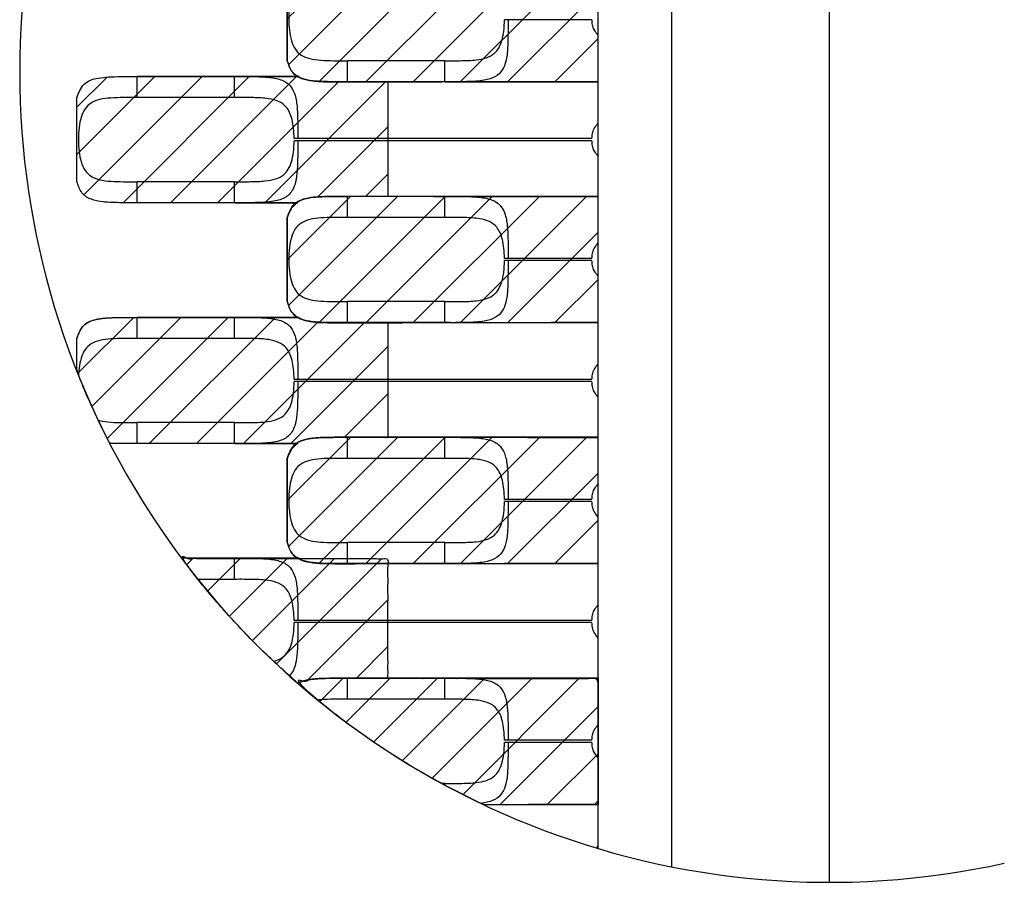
# Model space of a CAD drawing. Header units: inches. Extents: x 0 to 814, y 0 to 621.
# Tile 21 of 30: x 479.9 to 489.26, y 347.59 to 355.79. Entities that reach past the tile are written whole.
import ezdxf

# ---------------------------------------------------------------- set-up
doc = ezdxf.new("R2010")
doc.units = ezdxf.units.IN
doc.header["$LTSCALE"] = 10
doc.header["$MEASUREMENT"] = 0

msp = doc.modelspace()

# ---------------------------------------------------------------- hatches: boundary and pattern name
h = msp.add_hatch()
h.set_pattern_fill('ANSI31', color=256, scale=0.1)
h.set_pattern_definition([(45, (-4201.502, -83.18162), (-0.224506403, 0.224506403), [])])
edge = h.paths.add_edge_path()
edge.add_spline(control_points=[(485.3974, 355.2007), (484.603, 355.1989), (483.8087, 355.197), (483.0144, 355.1951), (482.9497, 355.195), (482.8334, 355.1947), (482.6845, 355.2007), (482.5666, 355.2252), (482.4792, 355.2824), (482.4539, 355.3588), (482.4414, 355.3968), (482.4414, 355.6623), (482.4414, 355.9279), (482.4414, 356.1935), (482.4587, 356.2409), (482.4934, 356.3359), (482.6144, 356.3791), (482.7421, 356.3926), (482.867, 356.3953), (482.962, 356.3952), (483.0144, 356.3951), (483.8087, 356.3942), (484.603, 356.3932), (485.3974, 356.3922), (485.3974, 355.9951), (485.3974, 355.5979), (485.3974, 355.2007)], knot_values=[0, 0, 0, 0, 2.858203, 2.858203, 2.858203, 3.090782, 3.276805, 3.452741, 3.65678, 3.858203, 3.858203, 3.858203, 4.858203, 4.858203, 4.858203, 5.115969, 5.375783, 5.515214, 5.669474, 5.858203, 5.858203, 5.858203, 8.723757, 8.723757, 8.723757, 9.723757, 9.723757, 9.723757, 9.723757], weights=[1, 1, 1, 1, 1, 1, 1, 1, 1, 1, 1, 1, 1, 1, 1, 1, 1, 1, 1, 1, 1, 1, 1, 1, 1, 1, 1], degree=3, periodic=0)
h = msp.add_hatch()
h.set_pattern_fill('ANSI31', color=256, scale=0.1)
h.set_pattern_definition([(45, (-4203.09018, -81.8147), (-0.224506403, 0.224506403), [])])
edge = h.paths.add_edge_path()
edge.add_spline(control_points=[(481.9415, 355.2463), (481.6324, 355.2463), (481.3234, 355.2463), (481.0144, 355.2463), (480.9625, 355.2463), (480.8682, 355.2465), (480.744, 355.2439), (480.6162, 355.2307), (480.494, 355.188), (480.4589, 355.0924), (480.4414, 355.0447), (480.4414, 354.7791), (480.4414, 354.5135), (480.4414, 354.2479), (480.4541, 354.2095), (480.4796, 354.1326), (480.568, 354.0759), (480.6861, 354.0518), (480.8343, 354.0459), (480.9501, 354.0461), (481.0144, 354.0463), (481.3234, 354.0463), (481.6324, 354.0463), (481.9415, 354.0463), (482.1364, 354.0463), (482.3308, 354.0463), (482.5252, 354.0463), (482.5565, 354.0696), (482.624, 354.0915), (482.7421, 354.104), (482.867, 354.1067), (482.962, 354.1065), (483.0144, 354.1065), (483.142, 354.1065), (483.2697, 354.1065), (483.3974, 354.1065), (483.3974, 354.4698), (483.3974, 354.8331), (483.3974, 355.1965), (483.2697, 355.1965), (483.142, 355.1965), (483.0144, 355.1965), (482.9497, 355.1963), (482.8334, 355.1961), (482.6845, 355.2021), (482.5947, 355.2207), (482.5528, 355.24), (482.5419, 355.2463), (482.3419, 355.2463), (482.1419, 355.2463), (481.9415, 355.2463)], knot_values=[0, 0, 0, 0, 1, 1, 1, 1.187151, 1.340279, 1.478952, 1.73977, 2, 2, 2, 3, 3, 3, 3.203781, 3.408644, 3.583517, 3.768731, 4, 4, 4, 5, 5, 5, 6, 6, 6, 6.218008, 6.357439, 6.511699, 6.700428, 6.700428, 6.700428, 7.700428, 7.700428, 7.700428, 8.700428, 8.700428, 8.700428, 9.700428, 9.700428, 9.700428, 9.933007, 10.11903, 10.294966, 10.363994, 10.363994, 10.363994, 11.363994, 11.363994, 11.363994, 11.363994], weights=[1, 1, 1, 1, 1, 1, 1, 1, 1, 1, 1, 1, 1, 1, 1, 1, 1, 1, 1, 1, 1, 1, 1, 1, 1, 1, 1, 1, 1, 1, 1, 1, 1, 1, 1, 1, 1, 1, 1, 1, 1, 1, 1, 1, 1, 1, 1, 1, 1, 1, 1], degree=3, periodic=0)
h = msp.add_hatch()
h.set_pattern_fill('ANSI31', color=256, scale=0.1)
h.set_pattern_definition([(45, (-4201.502, -85.47162), (-0.224506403, 0.224506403), [])])
edge = h.paths.add_edge_path()
edge.add_spline(control_points=[(485.3974, 352.9107), (484.603, 352.9089), (483.8087, 352.907), (483.0144, 352.9051), (482.9497, 352.905), (482.8334, 352.9047), (482.6845, 352.9107), (482.5666, 352.9352), (482.4792, 352.9924), (482.4539, 353.0688), (482.4414, 353.1068), (482.4414, 353.3723), (482.4414, 353.6379), (482.4414, 353.9035), (482.4587, 353.9509), (482.4934, 354.0459), (482.6144, 354.0891), (482.7421, 354.1026), (482.867, 354.1053), (482.962, 354.1052), (483.0144, 354.1051), (483.8087, 354.1042), (484.603, 354.1032), (485.3974, 354.1022), (485.3974, 353.7051), (485.3974, 353.3079), (485.3974, 352.9107)], knot_values=[0, 0, 0, 0, 2.858203, 2.858203, 2.858203, 3.090782, 3.276805, 3.452741, 3.65678, 3.858203, 3.858203, 3.858203, 4.858203, 4.858203, 4.858203, 5.115969, 5.375783, 5.515214, 5.669474, 5.858203, 5.858203, 5.858203, 8.723757, 8.723757, 8.723757, 9.723757, 9.723757, 9.723757, 9.723757], weights=[1, 1, 1, 1, 1, 1, 1, 1, 1, 1, 1, 1, 1, 1, 1, 1, 1, 1, 1, 1, 1, 1, 1, 1, 1, 1, 1], degree=3, periodic=0)
h = msp.add_hatch()
h.set_pattern_fill('ANSI31', color=256, scale=0.1)
h.set_pattern_definition([(45, (-4228.3291, -70.5268), (-0.224506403, 0.224506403), [])])
edge = h.paths.add_edge_path()
edge.add_spline(control_points=[(480.7524, 351.7597), (480.7759, 351.7584), (480.8595, 351.7559), (480.9501, 351.7561), (481.0144, 351.7563), (481.3234, 351.7563), (481.6324, 351.7563), (481.9415, 351.7563), (482.1364, 351.7563), (482.3308, 351.7563), (482.5252, 351.7563), (482.5565, 351.7796), (482.624, 351.8015), (482.7421, 351.814), (482.867, 351.8167), (482.962, 351.8165), (483.0144, 351.8165), (483.142, 351.8165), (483.2697, 351.8165), (483.3974, 351.8165), (483.3974, 352.1798), (483.3974, 352.5431), (483.3974, 352.9065), (483.2697, 352.9065), (483.142, 352.9065), (483.0144, 352.9065), (482.9497, 352.9063), (482.8334, 352.9061), (482.6845, 352.9121), (482.5947, 352.9307), (482.5528, 352.95), (482.5419, 352.9563), (482.3419, 352.9563), (482.1419, 352.9563), (481.9415, 352.9563), (481.6324, 352.9563), (481.3234, 352.9563), (481.0144, 352.9563), (480.9625, 352.9563), (480.8682, 352.9565), (480.744, 352.9539), (480.6162, 352.9407), (480.494, 352.898), (480.4589, 352.8024), (480.4414, 352.7547), (480.4414, 352.6509), (480.4414, 352.5472), (480.4414, 352.4434), (480.5339, 352.2105), (480.6377, 351.9824), (480.7524, 351.7597)], knot_values=[0, 0, 0, 0, 0.094653, 0.325922, 0.325922, 0.325922, 1.325922, 1.325922, 1.325922, 2.325922, 2.325922, 2.325922, 2.54393, 2.68336, 2.837621, 3.026349, 3.026349, 3.026349, 4.026349, 4.026349, 4.026349, 5.026349, 5.026349, 5.026349, 6.026349, 6.026349, 6.026349, 6.258929, 6.444952, 6.620888, 6.689916, 6.689916, 6.689916, 7.689916, 7.689916, 7.689916, 8.689916, 8.689916, 8.689916, 8.877067, 9.030194, 9.168868, 9.429686, 9.689916, 9.689916, 9.689916, 10.080535, 10.080535, 10.080535, 10.17813, 10.17813, 10.17813, 10.17813], weights=[1, 1, 1, 1, 1, 1, 1, 1, 1, 1, 1, 1, 1, 1, 1, 1, 1, 1, 1, 1, 1, 1, 1, 1, 1, 1, 1, 1, 1, 1, 1, 1, 1, 1, 1, 1, 1, 1, 1, 1, 1, 1, 1, 1, 1, 1, 1, 1, 0.999206, 0.999206, 1], degree=3, periodic=0)
h = msp.add_hatch()
h.set_pattern_fill('ANSI31', color=256, scale=0.1)
h.set_pattern_definition([(45, (-4201.502, -87.76162), (-0.224506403, 0.224506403), [])])
edge = h.paths.add_edge_path()
edge.add_spline(control_points=[(485.3974, 350.6207), (484.603, 350.6189), (483.8087, 350.617), (483.0144, 350.6151), (482.9497, 350.615), (482.8334, 350.6147), (482.6845, 350.6207), (482.5666, 350.6452), (482.4792, 350.7024), (482.4539, 350.7788), (482.4414, 350.8168), (482.4414, 351.0823), (482.4414, 351.3479), (482.4414, 351.6135), (482.4587, 351.6609), (482.4934, 351.7559), (482.6144, 351.7991), (482.7421, 351.8126), (482.867, 351.8153), (482.962, 351.8152), (483.0144, 351.8151), (483.8087, 351.8142), (484.603, 351.8132), (485.3974, 351.8122), (485.3974, 351.4151), (485.3974, 351.0179), (485.3974, 350.6207)], knot_values=[0, 0, 0, 0, 2.858203, 2.858203, 2.858203, 3.090782, 3.276805, 3.452741, 3.65678, 3.858203, 3.858203, 3.858203, 4.858203, 4.858203, 4.858203, 5.115969, 5.375783, 5.515214, 5.669474, 5.858203, 5.858203, 5.858203, 8.723757, 8.723757, 8.723757, 9.723757, 9.723757, 9.723757, 9.723757], weights=[1, 1, 1, 1, 1, 1, 1, 1, 1, 1, 1, 1, 1, 1, 1, 1, 1, 1, 1, 1, 1, 1, 1, 1, 1, 1, 1], degree=3, periodic=0)
h = msp.add_hatch()
h.set_pattern_fill('ANSI31', color=256, scale=0.1)
h.set_pattern_definition([(45, (-4102.37908, -354.6854), (-0.224506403, 0.224506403), [])])
edge = h.paths.add_edge_path()
edge.add_spline(control_points=[(482.5426, 349.4777), (482.571, 349.4938), (482.6324, 349.512), (482.7411, 349.5234), (482.866, 349.5261), (482.9611, 349.526), (483.0134, 349.5259), (483.1411, 349.5258), (483.2688, 349.5256), (483.3964, 349.5255), (483.3964, 349.9046), (483.3964, 350.2837), (483.3964, 350.6628), (482.7436, 350.6636), (482.0907, 350.6644), (481.4378, 350.6652), (481.7636, 350.2312), (482.1332, 349.8339), (482.5426, 349.4777)], knot_values=[0, 0, 0, 0, 0.177617, 0.317048, 0.471308, 0.660037, 0.660037, 0.660037, 1.120598, 1.120598, 1.120598, 2.075169, 2.075169, 2.075169, 4.43038, 4.43038, 4.43038, 4.641419, 4.641419, 4.641419, 4.641419], weights=[1, 1, 1, 1, 1, 1, 1, 1, 1, 1, 1, 1, 1, 1, 1, 1, 0.996292, 0.996292, 1], degree=3, periodic=0)
h = msp.add_hatch()
h.set_pattern_fill('ANSI31', color=256, scale=0.1)
h.set_pattern_definition([(45, (-4128.37007, -361.24153), (-0.224506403, 0.224506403), [])])
edge = h.paths.add_edge_path()
edge.add_spline(control_points=[(484.3033, 348.3265), (483.6672, 348.6279), (483.0781, 349.0132), (482.5471, 349.4752), (482.5755, 349.4913), (482.6369, 349.5095), (482.7456, 349.521), (482.8705, 349.5236), (482.9656, 349.5235), (483.0179, 349.5235), (483.8122, 349.5225), (484.6066, 349.5215), (485.4009, 349.5206), (485.4009, 349.1234), (485.4009, 348.7262), (485.4009, 348.3291), (485.035, 348.3282), (484.6691, 348.3273), (484.3033, 348.3265)], knot_values=[0, 0, 0, 0, 0.273382, 0.273382, 0.273382, 0.451, 0.59043, 0.744691, 0.933419, 0.933419, 0.933419, 3.798973, 3.798973, 3.798973, 4.798973, 4.798973, 4.798973, 6.115493, 6.115493, 6.115493, 6.115493], weights=[1, 0.993782, 0.993782, 1, 1, 1, 1, 1, 1, 1, 1, 1, 1, 1, 1, 1, 1, 1, 1], degree=3, periodic=0)

# ---------------------------------------------------------------- linework, layer by layer
for p, q in [((487.5974, 347.5863), (487.5974, 362.9863)), ((486.0974, 347.7338), (486.0974, 362.8388)), ((485.3974, 347.9073), (485.3974, 362.6653)), ((482.4414, 355.3981), (482.4414, 356.1948)), ((484.5414, 355.7865), (484.507, 355.7865)), ((485.3382, 355.7865), (484.5414, 355.7865)), ((483.9415, 355.3965), (483.0144, 355.3965)), ((483.0144, 355.1965), (483.0144, 355.3965)), ((483.9415, 355.1965), (483.9415, 355.3965)), ((481.9415, 355.2463), (481.0144, 355.2463)), ((481.0144, 355.0463), (481.0144, 355.2463)), ((481.9415, 355.0463), (481.9415, 355.2463)), ((482.554, 355.2463), (481.942, 355.2463)), ((483.9415, 355.1965), (483.0144, 355.1965)), ((483.942, 355.1965), (485.3974, 355.1965)), ((480.4414, 354.2479), (480.4414, 355.0447)), ((481.9415, 355.0463), (481.0144, 355.0463)), ((482.5414, 354.6563), (482.507, 354.6563)), ((482.5414, 354.6363), (482.507, 354.6363)), ((485.3382, 354.6563), (482.5414, 354.6563)), ((485.3382, 354.6363), (482.5414, 354.6363)), ((481.9415, 354.2463), (481.0144, 354.2463)), ((481.0144, 354.0463), (481.0144, 354.2463)), ((481.9415, 354.0463), (481.9415, 354.2463)), ((483.9415, 354.1065), (483.0144, 354.1065)), ((483.0144, 353.9065), (483.0144, 354.1065)), ((483.9415, 353.9065), (483.9415, 354.1065)), ((485.3974, 354.1065), (483.942, 354.1065)), ((481.9415, 354.0463), (481.0144, 354.0463)), ((481.942, 354.0463), (482.5414, 354.0463)), ((482.4414, 353.1081), (482.4414, 353.9048)), ((483.9415, 353.9065), (483.0144, 353.9065)), ((484.5414, 353.5165), (484.507, 353.5165)), ((484.5414, 353.4965), (484.507, 353.4965)), ((485.3382, 353.5165), (484.5414, 353.5165)), ((485.3382, 353.4965), (484.5414, 353.4965)), ((483.9415, 353.1065), (483.0144, 353.1065)), ((483.0144, 352.9065), (483.0144, 353.1065)), ((483.9415, 352.9065), (483.9415, 353.1065)), ((481.9415, 352.9563), (481.0144, 352.9563)), ((481.0144, 352.7563), (481.0144, 352.9563)), ((481.9415, 352.7563), (481.9415, 352.9563)), ((482.554, 352.9563), (481.942, 352.9563)), ((483.9415, 352.9065), (483.0144, 352.9065)), ((483.942, 352.9065), (485.3974, 352.9065)), ((480.4414, 352.4434), (480.4414, 352.7547)), ((481.9415, 352.7563), (481.0144, 352.7563)), ((482.5414, 352.3663), (482.507, 352.3663)), ((482.5414, 352.3463), (482.507, 352.3463)), ((485.3382, 352.3663), (482.5414, 352.3663)), ((485.3382, 352.3463), (482.5414, 352.3463)), ((481.9415, 351.9563), (481.0144, 351.9563)), ((481.0144, 351.7563), (481.0144, 351.9563)), ((481.9415, 351.7563), (481.9415, 351.9563)), ((481.9415, 351.7563), (481.0144, 351.7563)), ((481.942, 351.7563), (482.5414, 351.7563)), ((483.9415, 351.8165), (483.0144, 351.8165)), ((483.0144, 351.6165), (483.0144, 351.8165)), ((483.9415, 351.6165), (483.9415, 351.8165)), ((485.3974, 351.8165), (483.942, 351.8165)), ((482.4414, 350.8181), (482.4414, 351.6148)), ((483.9415, 351.6165), (483.0144, 351.6165)), ((484.5414, 351.2265), (484.507, 351.2265)), ((484.5414, 351.2065), (484.507, 351.2065)), ((485.3382, 351.2265), (484.5414, 351.2265)), ((485.3382, 351.2065), (484.5414, 351.2065)), ((483.9415, 350.8165), (483.0144, 350.8165)), ((483.0144, 350.6165), (483.0144, 350.8165)), ((483.9415, 350.6165), (483.9415, 350.8165)), ((481.9415, 350.6663), (481.4374, 350.6663)), ((481.9415, 350.4663), (481.9415, 350.6663)), ((482.554, 350.6663), (481.942, 350.6663)), ((483.9415, 350.6165), (483.0144, 350.6165)), ((483.942, 350.6165), (485.3974, 350.6165)), ((481.9415, 350.4663), (481.5926, 350.4663)), ((482.5414, 350.0763), (482.507, 350.0763)), ((485.3382, 350.0763), (482.5414, 350.0763)), ((482.5414, 350.0563), (482.507, 350.0563)), ((485.3382, 350.0563), (482.5414, 350.0563)), ((483.9415, 349.5265), (483.0144, 349.5265)), ((483.0144, 349.3265), (483.0144, 349.5265)), ((483.9415, 349.3265), (483.9415, 349.5265)), ((485.3974, 349.5265), (483.942, 349.5265)), ((485.3974, 349.5265), (485.3974, 348.3265)), ((483.9415, 349.3265), (483.0144, 349.3265)), ((484.5414, 348.9365), (484.507, 348.9365)), ((484.5414, 348.9165), (484.507, 348.9165)), ((485.3382, 348.9365), (484.5414, 348.9365)), ((485.3382, 348.9165), (484.5414, 348.9165)), ((483.9415, 348.5265), (483.9102, 348.5265)), ((483.9415, 348.5095), (483.9415, 348.5265)), ((484.3033, 348.3265), (485.3974, 348.3265))]:
    msp.add_line(p, q)
msp.add_arc((487.5974, 355.2863), 7.7, 77.52991, 282.47009)
for points, knots in [([(485.3974, 355.2007), (484.603, 355.1989), (483.8087, 355.197), (483.0144, 355.1951), (482.9497, 355.195), (482.8334, 355.1947), (482.6845, 355.2007), (482.5666, 355.2252), (482.4792, 355.2824), (482.4539, 355.3588), (482.4414, 355.3968), (482.4414, 355.6623), (482.4414, 355.9279), (482.4414, 356.1935), (482.4587, 356.2409), (482.4934, 356.3359), (482.6144, 356.3791), (482.7421, 356.3926), (482.867, 356.3953), (482.962, 356.3952), (483.0144, 356.3951), (483.8087, 356.3942), (484.603, 356.3932), (485.3974, 356.3922), (485.3974, 355.9951), (485.3974, 355.5979), (485.3974, 355.2007)], [0, 0, 0, 0, 2.858203, 2.858203, 2.858203, 3.090782, 3.276805, 3.452741, 3.65678, 3.858203, 3.858203, 3.858203, 4.858203, 4.858203, 4.858203, 5.115969, 5.375783, 5.515214, 5.669474, 5.858203, 5.858203, 5.858203, 8.723757, 8.723757, 8.723757, 9.723757, 9.723757, 9.723757, 9.723757]), ([(483.0144, 356.1965), (482.9703, 356.1965), (482.8825, 356.1967), (482.7607, 356.194), (482.6546, 356.1805), (482.5726, 356.1481), (482.5139, 356.0908), (482.4785, 356.0108), (482.4599, 355.9099), (482.4544, 355.7986), (482.4597, 355.6854), (482.478, 355.5832), (482.5142, 355.5019), (482.5727, 355.4448), (482.6547, 355.4124), (482.7607, 355.399), (482.8825, 355.3963), (482.9703, 355.3964), (483.0144, 355.3965)], [0, 0, 0, 0, 0.069884, 0.139278, 0.204182, 0.266903, 0.323436, 0.382756, 0.438353, 0.499435, 0.558884, 0.617439, 0.676848, 0.733171, 0.79585, 0.860774, 0.930129, 1, 1, 1, 1]), ([(484.5414, 355.7865), (484.5412, 355.7288), (484.541, 355.6354), (484.5384, 355.5016), (484.5251, 355.3941), (484.4895, 355.3003), (484.4228, 355.2386), (484.3089, 355.2042), (484.1459, 355.1958), (484.0111, 355.1963), (483.9415, 355.1965)], [0, 0, 0, 0, 0.136607, 0.221058, 0.342614, 0.445467, 0.564391, 0.681615, 0.83542, 1, 1, 1, 1]), ([(483.9415, 355.3965), (483.9955, 355.3964), (484.0987, 355.3961), (484.2326, 355.4007), (484.3378, 355.4203), (484.409, 355.4587), (484.4558, 355.5155), (484.485, 355.5863), (484.5032, 355.6786), (484.5057, 355.7494), (484.507, 355.7865)], [0, 0, 0, 0, 0.171823, 0.327781, 0.457005, 0.583196, 0.675747, 0.774585, 0.88206, 1, 1, 1, 1]), ([(485.3974, 355.6387), (485.3836, 355.6556), (485.3595, 355.685), (485.343, 355.7378), (485.3398, 355.7703), (485.3382, 355.7865)], [0, 0, 0, 0, 0.403951, 0.703261, 1, 1, 1, 1]), ([(483.0144, 355.1965), (482.9497, 355.1963), (482.8334, 355.1961), (482.6845, 355.2021), (482.5666, 355.2266), (482.4792, 355.2837), (482.4539, 355.3601), (482.4414, 355.3981)], [0, 0, 0, 0, 0.232579, 0.418603, 0.594539, 0.798578, 1, 1, 1, 1]), ([(481.9415, 355.2463), (481.6324, 355.2463), (481.3234, 355.2463), (481.0144, 355.2463), (480.9625, 355.2463), (480.8682, 355.2465), (480.744, 355.2439), (480.6162, 355.2307), (480.494, 355.188), (480.4589, 355.0924), (480.4414, 355.0447), (480.4414, 354.7791), (480.4414, 354.5135), (480.4414, 354.2479), (480.4541, 354.2095), (480.4796, 354.1326), (480.568, 354.0759), (480.6861, 354.0518), (480.8343, 354.0459), (480.9501, 354.0461), (481.0144, 354.0463), (481.3234, 354.0463), (481.6324, 354.0463), (481.9415, 354.0463), (482.1364, 354.0463), (482.3308, 354.0463), (482.5252, 354.0463), (482.5565, 354.0696), (482.624, 354.0915), (482.7421, 354.104), (482.867, 354.1067), (482.962, 354.1065), (483.0144, 354.1065), (483.142, 354.1065), (483.2697, 354.1065), (483.3974, 354.1065), (483.3974, 354.4698), (483.3974, 354.8331), (483.3974, 355.1965), (483.2697, 355.1965), (483.142, 355.1965), (483.0144, 355.1965), (482.9497, 355.1963), (482.8334, 355.1961), (482.6845, 355.2021), (482.5947, 355.2207), (482.5528, 355.24), (482.5419, 355.2463), (482.3419, 355.2463), (482.1419, 355.2463), (481.9415, 355.2463)], [0, 0, 0, 0, 1, 1, 1, 1.187151, 1.340279, 1.478952, 1.73977, 2, 2, 2, 3, 3, 3, 3.203781, 3.408644, 3.583517, 3.768731, 4, 4, 4, 5, 5, 5, 6, 6, 6, 6.218008, 6.357439, 6.511699, 6.700428, 6.700428, 6.700428, 7.700428, 7.700428, 7.700428, 8.700428, 8.700428, 8.700428, 9.700428, 9.700428, 9.700428, 9.933007, 10.11903, 10.294966, 10.363994, 10.363994, 10.363994, 11.363994, 11.363994, 11.363994, 11.363994]), ([(480.4414, 355.0447), (480.4589, 355.0924), (480.494, 355.188), (480.6162, 355.2307), (480.744, 355.2439), (480.8682, 355.2465), (480.9625, 355.2463), (481.0144, 355.2463)], [0, 0, 0, 0, 0.2602295, 0.521048, 0.6597214, 0.8128492, 1, 1, 1, 1]), ([(481.9415, 355.2463), (481.9995, 355.2464), (482.1166, 355.2466), (482.2732, 355.2419), (482.399, 355.2164), (482.4783, 355.1592), (482.5211, 355.0672), (482.5386, 354.9489), (482.5415, 354.8065), (482.5414, 354.706), (482.5414, 354.6563)], [0, 0, 0, 0, 0.137181, 0.277132, 0.404306, 0.532009, 0.638008, 0.761924, 0.882123, 1, 1, 1, 1]), ([(481.0144, 355.0463), (480.971, 355.0463), (480.8845, 355.0464), (480.7639, 355.0439), (480.6582, 355.0311), (480.5753, 354.9996), (480.5153, 354.943), (480.479, 354.8626), (480.46, 354.7608), (480.4544, 354.6475), (480.4597, 354.5343), (480.4784, 354.4318), (480.5147, 354.3503), (480.575, 354.2931), (480.6583, 354.2615), (480.7639, 354.2487), (480.8845, 354.2461), (480.971, 354.2462), (481.0144, 354.2463)], [0, 0, 0, 0, 0.0688343, 0.1372177, 0.201832, 0.2642939, 0.3215539, 0.3815998, 0.4376829, 0.4994388, 0.5609803, 0.6167581, 0.6777868, 0.7357899, 0.7982102, 0.8628364, 0.9311796, 1, 1, 1, 1]), ([(482.507, 354.6563), (482.5059, 354.6895), (482.5039, 354.7532), (482.4893, 354.8381), (482.4662, 354.906), (482.4272, 354.9673), (482.3625, 355.0137), (482.2568, 355.0402), (482.1148, 355.0468), (482.0016, 355.0465), (481.9415, 355.0463)], [0, 0, 0, 0, 0.105793, 0.20297, 0.292762, 0.376736, 0.507207, 0.640536, 0.80918, 1, 1, 1, 1]), ([(485.3382, 354.6563), (485.3398, 354.6724), (485.343, 354.7049), (485.3595, 354.7577), (485.3836, 354.7872), (485.3974, 354.8041)], [0, 0, 0, 0, 0.296634, 0.596083, 1, 1, 1, 1]), ([(482.5414, 354.6363), (482.5413, 354.5837), (482.5411, 354.4986), (482.5392, 354.3736), (482.5295, 354.2703), (482.5005, 354.1675), (482.4355, 354.0925), (482.3106, 354.0535), (482.141, 354.0458), (482.0077, 354.0461), (481.9415, 354.0463)], [0, 0, 0, 0, 0.124607, 0.201662, 0.316166, 0.411842, 0.550342, 0.685063, 0.843269, 1, 1, 1, 1]), ([(481.9415, 354.2463), (481.9927, 354.2462), (482.0928, 354.246), (482.2255, 354.2499), (482.3331, 354.2684), (482.4066, 354.3063), (482.4545, 354.3633), (482.4845, 354.4344), (482.5031, 354.5274), (482.5057, 354.5989), (482.507, 354.6363)], [0, 0, 0, 0, 0.1628704, 0.3181477, 0.4504271, 0.5789195, 0.6725876, 0.7724584, 0.880964, 1, 1, 1, 1]), ([(485.3974, 354.4885), (485.3836, 354.5054), (485.3595, 354.5348), (485.343, 354.5876), (485.3398, 354.6201), (485.3382, 354.6363)], [0, 0, 0, 0, 0.403954, 0.703262, 1, 1, 1, 1]), ([(481.0144, 354.0463), (480.9501, 354.0461), (480.8343, 354.0459), (480.6861, 354.0518), (480.568, 354.0759), (480.4796, 354.1326), (480.4541, 354.2095), (480.4414, 354.2479)], [0, 0, 0, 0, 0.231269, 0.416483, 0.591356, 0.796219, 1, 1, 1, 1]), ([(485.3974, 352.9107), (484.603, 352.9089), (483.8087, 352.907), (483.0144, 352.9051), (482.9497, 352.905), (482.8334, 352.9047), (482.6845, 352.9107), (482.5666, 352.9352), (482.4792, 352.9924), (482.4539, 353.0688), (482.4414, 353.1068), (482.4414, 353.3723), (482.4414, 353.6379), (482.4414, 353.9035), (482.4587, 353.9509), (482.4934, 354.0459), (482.6144, 354.0891), (482.7421, 354.1026), (482.867, 354.1053), (482.962, 354.1052), (483.0144, 354.1051), (483.8087, 354.1042), (484.603, 354.1032), (485.3974, 354.1022), (485.3974, 353.7051), (485.3974, 353.3079), (485.3974, 352.9107)], [0, 0, 0, 0, 2.858203, 2.858203, 2.858203, 3.090782, 3.276805, 3.452741, 3.65678, 3.858203, 3.858203, 3.858203, 4.858203, 4.858203, 4.858203, 5.115969, 5.375783, 5.515214, 5.669474, 5.858203, 5.858203, 5.858203, 8.723757, 8.723757, 8.723757, 9.723757, 9.723757, 9.723757, 9.723757]), ([(482.4414, 353.9048), (482.4587, 353.9522), (482.4934, 354.0473), (482.6144, 354.0905), (482.7421, 354.104), (482.867, 354.1067), (482.962, 354.1065), (483.0144, 354.1065)], [0, 0, 0, 0, 0.257766, 0.51758, 0.657011, 0.811271, 1, 1, 1, 1]), ([(483.9415, 354.1065), (483.9988, 354.1066), (484.1148, 354.1068), (484.2703, 354.1023), (484.3958, 354.0777), (484.4761, 354.022), (484.5201, 353.9313), (484.5384, 353.8129), (484.5415, 353.6691), (484.5414, 353.567), (484.5414, 353.5165)], [0, 0, 0, 0, 0.135708, 0.274363, 0.400662, 0.527292, 0.633782, 0.757864, 0.88037, 1, 1, 1, 1]), ([(483.0144, 353.9065), (482.9703, 353.9065), (482.8825, 353.9067), (482.7607, 353.904), (482.6546, 353.8905), (482.5726, 353.8581), (482.5139, 353.8008), (482.4785, 353.7208), (482.4599, 353.6199), (482.4544, 353.5086), (482.4597, 353.3954), (482.478, 353.2932), (482.5142, 353.2119), (482.5727, 353.1548), (482.6547, 353.1224), (482.7607, 353.109), (482.8825, 353.1063), (482.9703, 353.1064), (483.0144, 353.1065)], [0, 0, 0, 0, 0.069884, 0.139278, 0.204182, 0.266903, 0.323436, 0.382756, 0.438353, 0.499435, 0.558884, 0.617439, 0.676848, 0.733171, 0.79585, 0.860774, 0.930129, 1, 1, 1, 1]), ([(484.507, 353.5165), (484.506, 353.5493), (484.5039, 353.6123), (484.4898, 353.6963), (484.4672, 353.7638), (484.4294, 353.825), (484.3667, 353.8718), (484.2637, 353.8995), (484.1208, 353.9071), (484.0046, 353.9067), (483.9415, 353.9065)], [0, 0, 0, 0, 0.104513, 0.200591, 0.289413, 0.372476, 0.500615, 0.631225, 0.799563, 1, 1, 1, 1]), ([(485.3382, 353.5165), (485.3398, 353.5326), (485.343, 353.5651), (485.3595, 353.6179), (485.3836, 353.6474), (485.3974, 353.6643)], [0, 0, 0, 0, 0.296634, 0.596083, 1, 1, 1, 1]), ([(484.5414, 353.4965), (484.5412, 353.4388), (484.541, 353.3454), (484.5384, 353.2116), (484.5251, 353.1041), (484.4895, 353.0103), (484.4228, 352.9486), (484.3089, 352.9142), (484.1459, 352.9058), (484.0111, 352.9063), (483.9415, 352.9065)], [0, 0, 0, 0, 0.136607, 0.221058, 0.342614, 0.445467, 0.564391, 0.681615, 0.83542, 1, 1, 1, 1]), ([(483.9415, 353.1065), (483.9955, 353.1064), (484.0987, 353.1061), (484.2326, 353.1107), (484.3378, 353.1303), (484.409, 353.1687), (484.4558, 353.2255), (484.485, 353.2963), (484.5032, 353.3886), (484.5057, 353.4594), (484.507, 353.4965)], [0, 0, 0, 0, 0.171823, 0.327781, 0.457005, 0.583196, 0.675747, 0.774585, 0.88206, 1, 1, 1, 1]), ([(485.3974, 353.3487), (485.3836, 353.3656), (485.3595, 353.395), (485.343, 353.4478), (485.3398, 353.4803), (485.3382, 353.4965)], [0, 0, 0, 0, 0.403951, 0.703261, 1, 1, 1, 1]), ([(483.0144, 352.9065), (482.9497, 352.9063), (482.8334, 352.9061), (482.6845, 352.9121), (482.5666, 352.9366), (482.4792, 352.9937), (482.4539, 353.0701), (482.4414, 353.1081)], [0, 0, 0, 0, 0.232579, 0.418603, 0.594539, 0.798578, 1, 1, 1, 1]), ([(480.4414, 352.7547), (480.4589, 352.8024), (480.494, 352.898), (480.6162, 352.9407), (480.744, 352.9539), (480.8682, 352.9565), (480.9625, 352.9563), (481.0144, 352.9563)], [0, 0, 0, 0, 0.26023, 0.521048, 0.659721, 0.812849, 1, 1, 1, 1]), ([(481.9415, 352.9563), (481.9995, 352.9564), (482.1166, 352.9566), (482.2732, 352.9519), (482.399, 352.9264), (482.4783, 352.8692), (482.5211, 352.7772), (482.5386, 352.6589), (482.5415, 352.5165), (482.5414, 352.416), (482.5414, 352.3663)], [0, 0, 0, 0, 0.137181, 0.277132, 0.404306, 0.532009, 0.638008, 0.761924, 0.882123, 1, 1, 1, 1]), ([(481.0144, 352.7563), (480.971, 352.7563), (480.8845, 352.7564), (480.7639, 352.7539), (480.6582, 352.7411), (480.5753, 352.7096), (480.5153, 352.653), (480.479, 352.5726), (480.4626, 352.4849), (480.4582, 352.4271), (480.4572, 352.4038)], [0, 0, 0, 0, 0.0688343, 0.1372177, 0.201832, 0.2642939, 0.3215539, 0.3815998, 0.4376829, 0.4748686, 0.4748686, 0.4748686, 0.4748686]), ([(482.507, 352.3663), (482.5059, 352.3995), (482.5039, 352.4632), (482.4893, 352.5481), (482.4662, 352.616), (482.4272, 352.6773), (482.3625, 352.7237), (482.2568, 352.7502), (482.1148, 352.7568), (482.0016, 352.7565), (481.9415, 352.7563)], [0, 0, 0, 0, 0.1057932, 0.2029696, 0.2927622, 0.3767356, 0.5072067, 0.6405357, 0.8091796, 1, 1, 1, 1]), ([(485.3382, 352.3663), (485.3398, 352.3824), (485.343, 352.4149), (485.3595, 352.4677), (485.3836, 352.4972), (485.3974, 352.5141)], [0, 0, 0, 0, 0.2966338, 0.5960829, 1, 1, 1, 1]), ([(482.5414, 352.3463), (482.5413, 352.2937), (482.5411, 352.2086), (482.5392, 352.0836), (482.5295, 351.9803), (482.5005, 351.8775), (482.4355, 351.8025), (482.3106, 351.7635), (482.141, 351.7558), (482.0077, 351.7561), (481.9415, 351.7563)], [0, 0, 0, 0, 0.124607, 0.201662, 0.316166, 0.411842, 0.550342, 0.685063, 0.843269, 1, 1, 1, 1]), ([(481.9415, 351.9563), (481.9927, 351.9562), (482.0928, 351.956), (482.2255, 351.9599), (482.3331, 351.9784), (482.4066, 352.0163), (482.4545, 352.0733), (482.4845, 352.1444), (482.5031, 352.2374), (482.5057, 352.3089), (482.507, 352.3463)], [0, 0, 0, 0, 0.16287, 0.318148, 0.450427, 0.578919, 0.672588, 0.772458, 0.880964, 1, 1, 1, 1]), ([(485.3974, 352.1985), (485.3836, 352.2154), (485.3595, 352.2448), (485.343, 352.2976), (485.3398, 352.3301), (485.3382, 352.3463)], [0, 0, 0, 0, 0.403954, 0.703262, 1, 1, 1, 1]), ([(480.6436, 351.9794), (480.649, 351.9779), (480.6859, 351.9681), (480.7639, 351.9587), (480.8845, 351.9561), (480.971, 351.9562), (481.0144, 351.9563)], [0.7869189, 0.7869189, 0.7869189, 0.7869189, 0.7982102, 0.8628364, 0.9311796, 1, 1, 1, 1]), ([(481.0144, 351.7563), (480.9501, 351.7561), (480.8595, 351.7559), (480.7759, 351.7584), (480.7524, 351.7597)], [0, 0, 0, 0, 0.2312686, 0.3259218, 0.3259218, 0.3259218, 0.3259218]), ([(485.3974, 350.6207), (484.603, 350.6189), (483.8087, 350.617), (483.0144, 350.6151), (482.9497, 350.615), (482.8334, 350.6147), (482.6845, 350.6207), (482.5666, 350.6452), (482.4792, 350.7024), (482.4539, 350.7788), (482.4414, 350.8168), (482.4414, 351.0823), (482.4414, 351.3479), (482.4414, 351.6135), (482.4587, 351.6609), (482.4934, 351.7559), (482.6144, 351.7991), (482.7421, 351.8126), (482.867, 351.8153), (482.962, 351.8152), (483.0144, 351.8151), (483.8087, 351.8142), (484.603, 351.8132), (485.3974, 351.8122), (485.3974, 351.4151), (485.3974, 351.0179), (485.3974, 350.6207)], [0, 0, 0, 0, 2.858203, 2.858203, 2.858203, 3.090782, 3.276805, 3.452741, 3.65678, 3.858203, 3.858203, 3.858203, 4.858203, 4.858203, 4.858203, 5.115969, 5.375783, 5.515214, 5.669474, 5.858203, 5.858203, 5.858203, 8.723757, 8.723757, 8.723757, 9.723757, 9.723757, 9.723757, 9.723757]), ([(482.4414, 351.6148), (482.4587, 351.6622), (482.4934, 351.7573), (482.6144, 351.8005), (482.7421, 351.814), (482.867, 351.8167), (482.962, 351.8165), (483.0144, 351.8165)], [0, 0, 0, 0, 0.257766, 0.51758, 0.657011, 0.811271, 1, 1, 1, 1]), ([(483.9415, 351.8165), (483.9988, 351.8166), (484.1148, 351.8168), (484.2703, 351.8123), (484.3958, 351.7877), (484.4761, 351.732), (484.5201, 351.6413), (484.5384, 351.5229), (484.5415, 351.3791), (484.5414, 351.277), (484.5414, 351.2265)], [0, 0, 0, 0, 0.135708, 0.274363, 0.400662, 0.527292, 0.633782, 0.757864, 0.88037, 1, 1, 1, 1]), ([(483.0144, 351.6165), (482.9703, 351.6165), (482.8825, 351.6167), (482.7607, 351.614), (482.6546, 351.6005), (482.5726, 351.5681), (482.5139, 351.5108), (482.4785, 351.4308), (482.4599, 351.3299), (482.4544, 351.2186), (482.4597, 351.1054), (482.478, 351.0032), (482.5142, 350.9219), (482.5727, 350.8648), (482.6547, 350.8324), (482.7607, 350.819), (482.8825, 350.8163), (482.9703, 350.8164), (483.0144, 350.8165)], [0, 0, 0, 0, 0.069884, 0.139278, 0.204182, 0.266903, 0.323436, 0.382756, 0.438353, 0.499435, 0.558884, 0.617439, 0.676848, 0.733171, 0.79585, 0.860774, 0.930129, 1, 1, 1, 1]), ([(484.507, 351.2265), (484.506, 351.2593), (484.5039, 351.3223), (484.4898, 351.4063), (484.4672, 351.4738), (484.4294, 351.535), (484.3667, 351.5818), (484.2637, 351.6095), (484.1208, 351.6171), (484.0046, 351.6167), (483.9415, 351.6165)], [0, 0, 0, 0, 0.104513, 0.200591, 0.289413, 0.372476, 0.500615, 0.631225, 0.799563, 1, 1, 1, 1]), ([(485.3382, 351.2265), (485.3398, 351.2426), (485.343, 351.2751), (485.3595, 351.3279), (485.3836, 351.3574), (485.3974, 351.3743)], [0, 0, 0, 0, 0.296634, 0.596083, 1, 1, 1, 1]), ([(484.5414, 351.2065), (484.5412, 351.1488), (484.541, 351.0554), (484.5384, 350.9216), (484.5251, 350.8141), (484.4895, 350.7203), (484.4228, 350.6586), (484.3089, 350.6242), (484.1459, 350.6158), (484.0111, 350.6163), (483.9415, 350.6165)], [0, 0, 0, 0, 0.136607, 0.221058, 0.342614, 0.445467, 0.564391, 0.681615, 0.83542, 1, 1, 1, 1]), ([(483.9415, 350.8165), (483.9955, 350.8164), (484.0987, 350.8161), (484.2326, 350.8207), (484.3378, 350.8403), (484.409, 350.8787), (484.4558, 350.9355), (484.485, 351.0063), (484.5032, 351.0986), (484.5057, 351.1694), (484.507, 351.2065)], [0, 0, 0, 0, 0.1718232, 0.3277805, 0.4570048, 0.5831964, 0.6757467, 0.7745847, 0.8820603, 1, 1, 1, 1]), ([(485.3974, 351.0587), (485.3836, 351.0756), (485.3595, 351.105), (485.343, 351.1578), (485.3398, 351.1903), (485.3382, 351.2065)], [0, 0, 0, 0, 0.403951, 0.703261, 1, 1, 1, 1]), ([(483.0144, 350.6165), (482.9497, 350.6163), (482.8334, 350.6161), (482.6845, 350.6221), (482.5666, 350.6466), (482.4792, 350.7037), (482.4539, 350.7801), (482.4414, 350.8181)], [0, 0, 0, 0, 0.232579, 0.418603, 0.594539, 0.798578, 1, 1, 1, 1]), ([(481.9415, 350.6663), (481.9995, 350.6664), (482.1166, 350.6666), (482.2732, 350.6619), (482.399, 350.6364), (482.4783, 350.5792), (482.5211, 350.4872), (482.5386, 350.3689), (482.5415, 350.2265), (482.5414, 350.126), (482.5414, 350.0763)], [0, 0, 0, 0, 0.137181, 0.277132, 0.404306, 0.532009, 0.638008, 0.761924, 0.882123, 1, 1, 1, 1]), ([(482.507, 350.0763), (482.5059, 350.1095), (482.5039, 350.1732), (482.4893, 350.2581), (482.4662, 350.326), (482.4272, 350.3873), (482.3625, 350.4337), (482.2568, 350.4602), (482.1148, 350.4668), (482.0016, 350.4665), (481.9415, 350.4663)], [0, 0, 0, 0, 0.105793, 0.20297, 0.292762, 0.376736, 0.507207, 0.640536, 0.80918, 1, 1, 1, 1]), ([(485.3382, 350.0763), (485.3398, 350.0924), (485.343, 350.1249), (485.3595, 350.1777), (485.3836, 350.2072), (485.3974, 350.2241)], [0, 0, 0, 0, 0.296634, 0.596083, 1, 1, 1, 1]), ([(482.3115, 349.6872), (482.318, 349.6889), (482.355, 349.6997), (482.4066, 349.7263), (482.4545, 349.7833), (482.4845, 349.8544), (482.5031, 349.9474), (482.5057, 350.0189), (482.507, 350.0563)], [0.4236414, 0.4236414, 0.4236414, 0.4236414, 0.4504271, 0.5789195, 0.6725876, 0.7724584, 0.880964, 1, 1, 1, 1]), ([(482.5414, 350.0563), (482.5413, 350.0037), (482.5411, 349.9186), (482.5392, 349.7936), (482.5295, 349.6903), (482.5052, 349.6041), (482.4779, 349.5641), (482.4626, 349.5484)], [0, 0, 0, 0, 0.124607, 0.2016619, 0.3161659, 0.4118424, 0.4938042, 0.4938042, 0.4938042, 0.4938042]), ([(485.3974, 349.9085), (485.3836, 349.9254), (485.3595, 349.9548), (485.343, 350.0076), (485.3398, 350.0401), (485.3382, 350.0563)], [0, 0, 0, 0, 0.403954, 0.703262, 1, 1, 1, 1]), ([(482.5426, 349.4777), (482.5712, 349.4941), (482.6329, 349.5124), (482.7421, 349.524), (482.867, 349.5267), (482.962, 349.5265), (483.0144, 349.5265)], [0.3380101, 0.3380101, 0.3380101, 0.3380101, 0.5175805, 0.657011, 0.8112712, 1, 1, 1, 1]), ([(483.9415, 349.5265), (483.9988, 349.5266), (484.1148, 349.5268), (484.2703, 349.5223), (484.3958, 349.4977), (484.4761, 349.442), (484.5201, 349.3513), (484.5384, 349.2329), (484.5415, 349.0891), (484.5414, 348.987), (484.5414, 348.9365)], [0, 0, 0, 0, 0.135708, 0.274363, 0.400662, 0.527292, 0.633782, 0.757864, 0.88037, 1, 1, 1, 1]), ([(483.0144, 349.3265), (482.9703, 349.3265), (482.8825, 349.3267), (482.7889, 349.3246), (482.7403, 349.3203), (482.7306, 349.3193)], [0, 0, 0, 0, 0.0698838, 0.1392782, 0.156884, 0.156884, 0.156884, 0.156884]), ([(484.507, 348.9365), (484.506, 348.9693), (484.5039, 349.0323), (484.4898, 349.1163), (484.4672, 349.1838), (484.4294, 349.245), (484.3667, 349.2918), (484.2637, 349.3195), (484.1208, 349.3271), (484.0046, 349.3267), (483.9415, 349.3265)], [0, 0, 0, 0, 0.104513, 0.200591, 0.289413, 0.372476, 0.500615, 0.631225, 0.799563, 1, 1, 1, 1]), ([(485.3382, 348.9365), (485.3398, 348.9526), (485.343, 348.9851), (485.3595, 349.0379), (485.3836, 349.0674), (485.3974, 349.0843)], [0, 0, 0, 0, 0.2966338, 0.5960827, 1, 1, 1, 1]), ([(483.9415, 348.5265), (483.9955, 348.5264), (484.0987, 348.5261), (484.2326, 348.5307), (484.3378, 348.5503), (484.409, 348.5887), (484.4558, 348.6455), (484.485, 348.7163), (484.5032, 348.8086), (484.5057, 348.8794), (484.507, 348.9165)], [0, 0, 0, 0, 0.171823, 0.327781, 0.457005, 0.583196, 0.675747, 0.774585, 0.88206, 1, 1, 1, 1]), ([(484.5414, 348.9165), (484.5412, 348.8588), (484.541, 348.7654), (484.5384, 348.6316), (484.5251, 348.5241), (484.4895, 348.4303), (484.4228, 348.3686), (484.3445, 348.345), (484.2942, 348.3375), (484.2831, 348.3361)], [0, 0, 0, 0, 0.136607, 0.2210578, 0.3426142, 0.445467, 0.5643912, 0.6816146, 0.7136472, 0.7136472, 0.7136472, 0.7136472]), ([(485.3974, 348.7687), (485.3836, 348.7856), (485.3595, 348.815), (485.343, 348.8678), (485.3398, 348.9003), (485.3382, 348.9165)], [0, 0, 0, 0, 0.403951, 0.703261, 1, 1, 1, 1])]:
    msp.add_open_spline(points, degree=3, knots=knots)
for points, weights, knots in [([(480.7524, 351.7597), (480.7759, 351.7584), (480.8595, 351.7559), (480.9501, 351.7561), (481.0144, 351.7563), (481.3234, 351.7563), (481.6324, 351.7563), (481.9415, 351.7563), (482.1364, 351.7563), (482.3308, 351.7563), (482.5252, 351.7563), (482.5565, 351.7796), (482.624, 351.8015), (482.7421, 351.814), (482.867, 351.8167), (482.962, 351.8165), (483.0144, 351.8165), (483.142, 351.8165), (483.2697, 351.8165), (483.3974, 351.8165), (483.3974, 352.1798), (483.3974, 352.5431), (483.3974, 352.9065), (483.2697, 352.9065), (483.142, 352.9065), (483.0144, 352.9065), (482.9497, 352.9063), (482.8334, 352.9061), (482.6845, 352.9121), (482.5947, 352.9307), (482.5528, 352.95), (482.5419, 352.9563), (482.3419, 352.9563), (482.1419, 352.9563), (481.9415, 352.9563), (481.6324, 352.9563), (481.3234, 352.9563), (481.0144, 352.9563), (480.9625, 352.9563), (480.8682, 352.9565), (480.744, 352.9539), (480.6162, 352.9407), (480.494, 352.898), (480.4589, 352.8024), (480.4414, 352.7547), (480.4414, 352.6509), (480.4414, 352.5472), (480.4414, 352.4434), (480.5339, 352.2105), (480.6377, 351.9824), (480.7524, 351.7597)], [1, 1, 1, 1, 1, 1, 1, 1, 1, 1, 1, 1, 1, 1, 1, 1, 1, 1, 1, 1, 1, 1, 1, 1, 1, 1, 1, 1, 1, 1, 1, 1, 1, 1, 1, 1, 1, 1, 1, 1, 1, 1, 1, 1, 1, 1, 1, 1, 0.999206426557, 0.999206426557, 1], [0, 0, 0, 0, 0.094653, 0.325922, 0.325922, 0.325922, 1.325922, 1.325922, 1.325922, 2.325922, 2.325922, 2.325922, 2.54393, 2.68336, 2.837621, 3.026349, 3.026349, 3.026349, 4.026349, 4.026349, 4.026349, 5.026349, 5.026349, 5.026349, 6.026349, 6.026349, 6.026349, 6.258929, 6.444952, 6.620888, 6.689916, 6.689916, 6.689916, 7.689916, 7.689916, 7.689916, 8.689916, 8.689916, 8.689916, 8.877067, 9.030194, 9.168868, 9.429686, 9.689916, 9.689916, 9.689916, 10.080535, 10.080535, 10.080535, 10.17813, 10.17813, 10.17813, 10.17813]), ([(482.5426, 349.4777), (482.571, 349.4938), (482.6324, 349.512), (482.7411, 349.5234), (482.866, 349.5261), (482.9611, 349.526), (483.0134, 349.5259), (483.1411, 349.5258), (483.2688, 349.5256), (483.3964, 349.5255), (483.3964, 349.9046), (483.3964, 350.2837), (483.3964, 350.6628), (482.7436, 350.6636), (482.0907, 350.6644), (481.4378, 350.6652), (481.7636, 350.2312), (482.1332, 349.8339), (482.5426, 349.4777)], [1, 1, 1, 1, 1, 1, 1, 1, 1, 1, 1, 1, 1, 1, 1, 1, 0.996292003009, 0.996292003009, 1], [0, 0, 0, 0, 0.177617, 0.317048, 0.471308, 0.660037, 0.660037, 0.660037, 1.120598, 1.120598, 1.120598, 2.075169, 2.075169, 2.075169, 4.43038, 4.43038, 4.43038, 4.641419, 4.641419, 4.641419, 4.641419]), ([(484.3033, 348.3265), (483.6672, 348.6279), (483.0781, 349.0132), (482.5471, 349.4752), (482.5755, 349.4913), (482.6369, 349.5095), (482.7456, 349.521), (482.8705, 349.5236), (482.9656, 349.5235), (483.0179, 349.5235), (483.8122, 349.5225), (484.6066, 349.5215), (485.4009, 349.5206), (485.4009, 349.1234), (485.4009, 348.7262), (485.4009, 348.3291), (485.035, 348.3282), (484.6691, 348.3273), (484.3033, 348.3265)], [1, 0.993781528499, 0.993781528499, 1, 1, 1, 1, 1, 1, 1, 1, 1, 1, 1, 1, 1, 1, 1, 1], [0, 0, 0, 0, 0.273382, 0.273382, 0.273382, 0.451, 0.59043, 0.744691, 0.933419, 0.933419, 0.933419, 3.798973, 3.798973, 3.798973, 4.798973, 4.798973, 4.798973, 6.115493, 6.115493, 6.115493, 6.115493])]:
    msp.add_rational_spline(points, weights, degree=3, knots=knots)
msp.add_open_spline([(485.3801, 347.9124), (485.3857, 347.9198), (485.3915, 347.9269), (485.3974, 347.9341)], degree=3)

doc.saveas('drawing.dxf')
